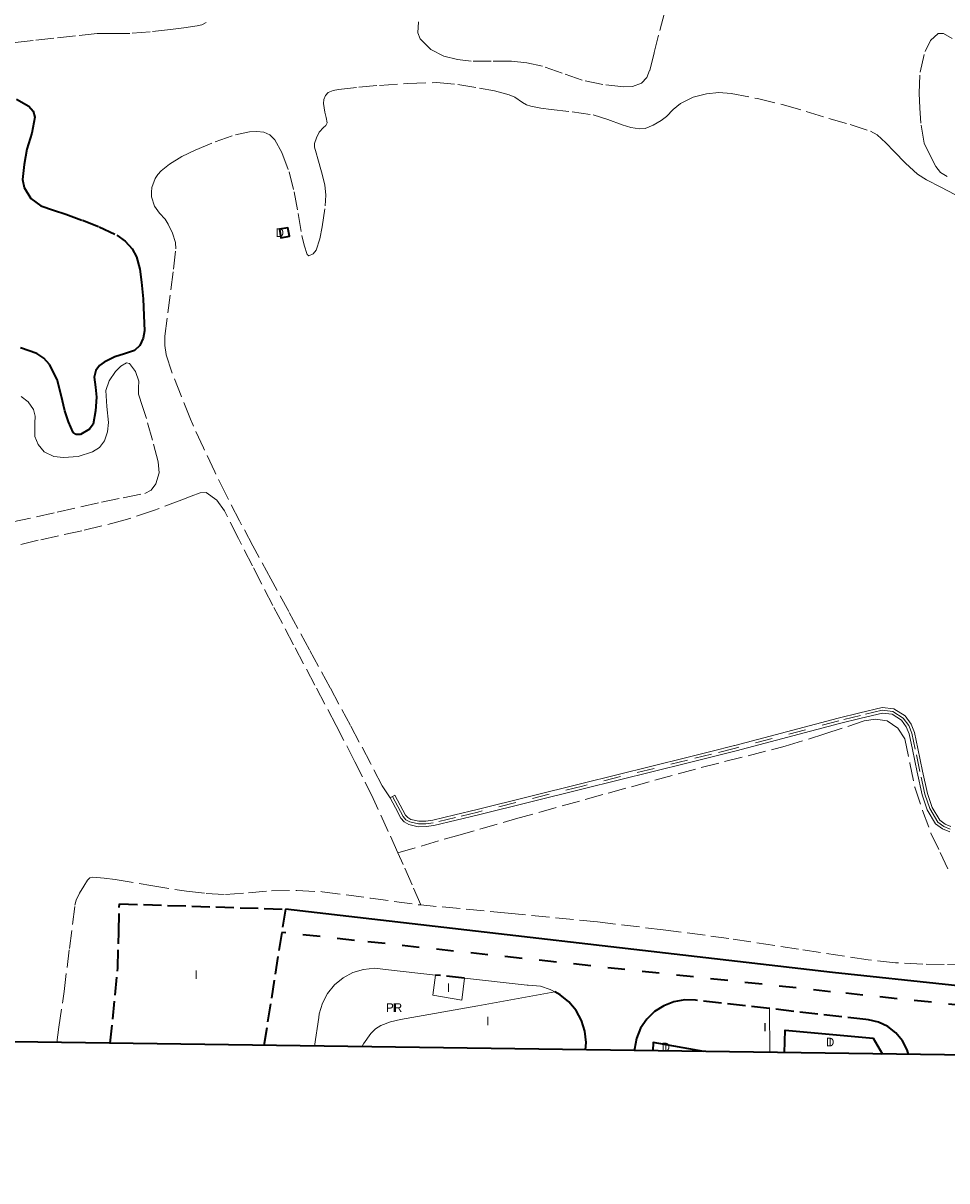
# Model space of a CAD drawing. Header units: metres. Extents: x 397317 to 400830, y 4588008 to 4590370.
# Tile 9 of 88: x 397915 to 398183, y 4588008 to 4588344. Entities that reach past the tile are written whole.
import ezdxf
from ezdxf.enums import TextEntityAlignment as Align

# ---------------------------------------------------------------- set-up
doc = ezdxf.new("R2010")
doc.units = ezdxf.units.M
doc.header["$MEASUREMENT"] = 0
doc.linetypes.add('bt5mv20_nopinta', pattern=[10, 5, -5])
doc.linetypes.add('bt5mv20_tlin1', pattern=[7, 5.25, -1.75])
for name, color, linetype, lineweight in [('COB01_LN', 7, 'Continuous', 15), ('EDI01_CN', 7, 'Continuous', 15), ('EDI01_LN', 7, 'Continuous', 15), ('ELU02_CN', 7, 'Continuous', 15), ('ELU02_LN', 7, 'Continuous', 15), ('ILL01_CN', 7, 'Continuous', 15), ('ILL01_LN', 7, 'Continuous', 15), ('PAR01_LN', 7, 'Continuous', 15), ('PAU01_LN', 7, 'Continuous', 15), ('VIA01_LN', 7, 'Continuous', 15), ('VIA04_LN', 7, 'Continuous', 15), ('VIA16_LN', 7, 'Continuous', 15), ('VIA19_LN', 7, 'Continuous', 15), ('VIR01_LN', 7, 'Continuous', 15)]:
    doc.layers.add(name, color=color, linetype=linetype, lineweight=lineweight)
doc.styles.add('034', font='txt')

msp = doc.modelspace()

# ---------------------------------------------------------------- linework, layer by layer
at = {"layer": 'COB01_LN', "color": 92, "linetype": 'bt5mv20_nopinta', "lineweight": 35}
for points in [[(397913.41, 4588322.3, 163.36), (397916.98, 4588320.21, 163.76), (397918.25, 4588318.77, 163.93), (397918.75, 4588317.08, 164.09), (397917.84, 4588312.4, 164.12), (397916.46, 4588307.71, 164.22), (397915.61, 4588303.31, 164.79), (397915.18, 4588298.9, 165.49), (397915.61, 4588296.6, 165.89), (397917.56, 4588293.46, 166.49), (397920.51, 4588291.34, 167.1), (397924.11, 4588290.08, 167.78), (397927.69, 4588288.93, 168.49), (397932.56, 4588287.12, 169.7), (397937.41, 4588285.24, 170.94), (397942.56, 4588282.77, 172.11), (397944.89, 4588281.05, 172.69), (397946.93, 4588278.81, 173.28), (397948.23, 4588276.51, 173.82), (397949.23, 4588272.89, 174.64), (397949.72, 4588269.14, 175.46), (397950.16, 4588264.29, 176.45), (397950.36, 4588259.44, 177.17), (397950.52, 4588255.06, 177.28), (397950.19, 4588252.87, 177.17), (397949.17, 4588250.72, 177.03), (397947.61, 4588249.31, 176.87)], [(397947.61, 4588249.31, 176.87), (397944.76, 4588248.39, 176.57), (397941.92, 4588247.43, 176.38), (397938.88, 4588245.89, 176.32), (397937.5, 4588244.92, 176.31), (397936.45, 4588243.55, 176.3), (397935.95, 4588241.61, 176.3), (397936.3, 4588238.67, 176.3), (397936.64, 4588235.72, 176.3), (397936.38, 4588231.82, 176.3), (397935.65, 4588227.93, 176.3), (397934.62, 4588226.43, 176.3), (397931.95, 4588224.96, 176.3), (397930.7, 4588224.91, 176.3), (397929.88, 4588225.53, 176.3), (397928.52, 4588228.57, 176.2), (397927.42, 4588231.78, 175.95), (397926.36, 4588236.36, 175.38), (397925.19, 4588240.93, 174.62), (397923, 4588245.29, 173.64), (397921.38, 4588247.08, 173.12), (397919.33, 4588248.45, 172.64), (397913.58, 4588250.4, 171.6)]]:
    msp.add_polyline3d(points, dxfattribs=at)
at = {"layer": 'EDI01_LN', "color": 1, "linetype": 'Continuous', "lineweight": 35}
for points in [[(397989.68, 4588284.52, 183.2), (397990.12, 4588282.06, 183.2), (397992.58, 4588282.5, 183.2), (397992.14, 4588284.96, 183.2), (397989.68, 4588284.52, 183.2)], [(398136.19, 4588045.48, 184.01), (398136.37, 4588052.05, 184.05), (398161.93, 4588049.74, 184.05), (398164.63, 4588045.08, 184.05)], [(398112.83, 4588045.8, 189.76), (398098.1, 4588048.47, 189.75), (398097.99, 4588046.01, 189.81)]]:
    msp.add_polyline3d(points, dxfattribs=at)
at = {"layer": 'ELU02_LN', "color": 3, "linetype": 'Continuous', "lineweight": 15}
msp.add_polyline3d([(398013.56, 4588047.19, 182.95), (398014.05, 4588048.05, 182.94), (398016.22, 4588051.09, 182.94), (398017.53, 4588052.36, 182.95), (398019.09, 4588053.37, 182.94), (398021.93, 4588054.47, 182.91), (398024.85, 4588055.14, 182.85), (398047.21, 4588059.13, 182.28), (398069.57, 4588063.11, 181.72), (398068.23, 4588063.82, 181.79), (398065.46, 4588064.77, 181.89), (398061.83, 4588065.08, 181.96), (398061.52, 4588065.08, 181.96), (398043.34, 4588067.08, 183.32), (398042.6, 4588060.71, 183.32), (398034.15, 4588062.2, 183.82), (398035, 4588068, 183.95), (398020.43, 4588069.6, 185.04), (398017.41, 4588069.98, 185.38), (398014.07, 4588069.65, 185.7), (398011, 4588068.73, 185.98), (398008.17, 4588067.23, 186.22), (398005.7, 4588065.19, 186.4), (398003.67, 4588062.7, 186.51), (398002.16, 4588059.86, 186.56), (398001.25, 4588056.77, 186.53), (398001.08, 4588055.68, 186.51), (397999.88, 4588047.38, 186.56)], dxfattribs=at)
at = {"layer": 'ILL01_LN', "color": 150, "linetype": 'bt5mv20_tlin1', "lineweight": 35}
for points in [[(397940.61, 4588048.21, 189.08), (397942.82, 4588070.08, 189), (397943.08, 4588080.6, 189), (397943.27, 4588088.71, 189), (397991.41, 4588087.14, 187.07), (397990.34, 4588080.36, 187.08), (397985.18, 4588047.59, 187.1)], [(398043.34, 4588067.08, 183.32), (398035, 4588068, 183.95)], [(398078.46, 4588046.28, 180.36), (398078.66, 4588048.48, 180.52), (398078.31, 4588051.73, 180.76), (398077.33, 4588054.85, 181.01), (398075.76, 4588057.72, 181.24), (398073.67, 4588060.23, 181.45), (398071.13, 4588062.29, 181.64), (398069.57, 4588063.11, 181.72)], [(398172.2, 4588044.97, 174.43), (398171.82, 4588046.33, 174.43), (398170.43, 4588048.97, 174.48), (398168.51, 4588051.25, 174.59), (398166.16, 4588053.08, 174.74), (398163.47, 4588054.36, 174.94), (398160.57, 4588055.04, 175.16), (398159.78, 4588055.12, 175.23), (398131.87, 4588058.28, 177.19), (398110.4, 4588060.71, 178.69), (398107.24, 4588060.81, 178.94), (398104.12, 4588060.28, 179.19), (398101.16, 4588059.13, 179.44), (398098.5, 4588057.42, 179.67), (398096.24, 4588055.2, 179.87), (398094.46, 4588052.57, 180.04), (398093.24, 4588049.64, 180.17), (398092.64, 4588046.53, 180.25), (398092.63, 4588046.09, 180.26)]]:
    msp.add_polyline3d(points, dxfattribs=at)
at = {"layer": 'PAR01_LN', "color": 3, "linetype": 'bt5mv20_tlin1', "lineweight": 15}
for points in [[(398101.4, 4588347.29, 162.59), (398099.69, 4588340.89, 163.78), (398098.39, 4588335.72, 164.69), (398097.08, 4588330.55, 165.55), (398096.27, 4588328.57, 165.81), (398094.68, 4588326.9, 165.95), (398092.14, 4588325.9, 166.06), (398089.57, 4588325.86, 166.11), (398083.51, 4588326.49, 166.12), (398077.47, 4588327.74, 166.11), (398071.73, 4588329.85, 166.08), (398066, 4588331.86, 166.03), (398061.5, 4588332.77, 165.94), (398056.96, 4588333.31, 165.87), (398051.15, 4588333.34, 165.86), (398045.34, 4588333.29, 165.86), (398041.36, 4588333.74, 165.86), (398037.42, 4588334.7, 165.86), (398033.65, 4588336.72, 165.75), (398030.54, 4588339.75, 165.4), (398029.86, 4588341.54, 165.17), (398030.05, 4588344.71, 164.81)], [(397968.44, 4588344.5, 165.42), (397967.15, 4588343.88, 165.49), (397965.78, 4588343.52, 165.55), (397961.95, 4588342.94, 165.57), (397958.11, 4588342.45, 165.55), (397952.21, 4588341.82, 165.59), (397946.31, 4588341.32, 165.64), (397941.57, 4588341.36, 165.76), (397936.83, 4588341.32, 165.87), (397930.55, 4588340.65, 165.78), (397924.28, 4588339.97, 165.44), (397918.27, 4588339.3, 164.96), (397912.26, 4588338.62, 164.47)], [(398175.7, 4588315.3, 166.35), (398175.47, 4588319.63, 166.24), (398175.23, 4588323.96, 166.12), (398175.51, 4588330.08, 165.55), (398176.97, 4588336.14, 164.74), (398178.53, 4588339.27, 164.36), (398180.78, 4588341.32, 164.08), (398182.31, 4588341.34, 164.03), (398184.86, 4588339.84, 164.02)], [(398023.19, 4588120.24, 184.91), (398021.79, 4588119.5, 184.91), (398019.53, 4588122.97, 185.12), (398016.14, 4588129.49, 185.15), (398010.28, 4588140.46, 185.19), (398004.39, 4588151.41, 185.21), (397998.4, 4588162.46, 184.65), (397992.41, 4588173.5, 183.85), (397987.21, 4588183.04, 183.43), (397982, 4588192.57, 183.01), (397978.13, 4588199.85, 182.69), (397974.37, 4588207.18, 182.36), (397970.97, 4588214.08, 182.05), (397967.66, 4588221.03, 181.75), (397964.54, 4588227.8, 181.68), (397963.86, 4588229.36, 181.7), (397961.16, 4588236.19, 181.54), (397958.46, 4588243.03, 181.38), (397956.83, 4588248.16, 181.28), (397956.42, 4588250.8, 181.25), (397956.45, 4588253.45, 181.22), (397957.3, 4588260.2, 181.23), (397958.21, 4588266.96, 181.26), (397958.94, 4588272.89, 181.2), (397959.59, 4588278.83, 181.1), (397959.51, 4588280.67, 181.06), (397958.64, 4588283.37, 180.96), (397957.41, 4588286.01, 180.83), (397956.53, 4588287.4, 180.71), (397954.88, 4588289.21, 180.45), (397953.45, 4588291.18, 180.22), (397952.62, 4588293.87, 180.09), (397952.54, 4588295.26, 180.04), (397952.7, 4588296.61, 179.97), (397953.64, 4588299.2, 179.69), (397954.41, 4588300.39, 179.53), (397955.42, 4588301.47, 179.41), (397957.78, 4588303.35, 179.29), (397961.42, 4588305.58, 179.23), (397965.26, 4588307.47, 179.11), (397971.06, 4588309.89, 178.58), (397976.95, 4588311.92, 178.12), (397981.04, 4588312.82, 178.02), (397983.13, 4588312.91, 177.99), (397985.18, 4588312.69, 177.97), (397986.93, 4588311.91, 177.95), (397988.31, 4588310.45, 177.98), (397990.37, 4588306.76, 178.21), (397992.54, 4588301.15, 178.62), (397993.99, 4588295.34, 179.03), (397995.1, 4588289.03, 179.42), (397996.17, 4588282.72, 179.79), (397996.82, 4588279.89, 179.84), (397997.7, 4588277.15, 179.69), (397998.2, 4588276.83, 179.58), (397999.43, 4588277.34, 179.33), (398000.34, 4588278.39, 179.13), (398001.43, 4588281.77, 178.96), (398002.05, 4588285.21, 178.76), (398002.95, 4588291.33, 178), (398003.14, 4588294.38, 177.61), (398002.85, 4588297.38, 177.25), (398001.92, 4588301.19, 176.84), (398000.86, 4588304.99, 176.47), (398000.35, 4588306.65, 176.43), (397999.87, 4588308.3, 176.41), (397999.84, 4588309.41, 176.29), (398000.42, 4588311.07, 175.99), (398001.23, 4588312.7, 175.58), (398002.49, 4588314.04, 174.92), (398003.13, 4588314.64, 174.56), (398003.49, 4588315.39, 174.29), (398003.26, 4588316.94, 173.97), (398002.84, 4588318.52, 173.75), (398002.48, 4588320.96, 173.53), (398002.53, 4588322.18, 173.42), (398003.03, 4588323.36, 173.29), (398003.81, 4588324.17, 173.15), (398005.24, 4588324.82, 172.91), (398006.8, 4588325.1, 172.71), (398012.73, 4588325.76, 172.13), (398018.68, 4588326.26, 171.57), (398026.95, 4588326.83, 170.81), (398035.22, 4588327.08, 170.08), (398041.46, 4588326.52, 169.68), (398047.69, 4588325.49, 169.64), (398052.04, 4588324.65, 169.84), (398056.32, 4588323.57, 170.18), (398057.94, 4588322.83, 170.34), (398060.19, 4588321.3, 170.58), (398061.35, 4588320.63, 170.7), (398062.6, 4588320.21, 170.82), (398065.53, 4588319.7, 171.13), (398068.47, 4588319.27, 171.37), (398074.61, 4588318.55, 171.12)], [(398074.61, 4588318.55, 171.12), (398080.73, 4588317.72, 170.56), (398084.93, 4588316.41, 170.29), (398089.09, 4588314.81, 170.03), (398091.62, 4588314.07, 169.91), (398094.16, 4588313.62, 169.81), (398095.77, 4588313.75, 169.76), (398098.13, 4588314.69, 169.69), (398100.43, 4588316.06, 169.62), (398101.94, 4588317.25, 169.54), (398103.87, 4588319.27, 169.4), (398106.02, 4588321.05, 169.29), (398109.69, 4588322.82, 169.26), (398113.56, 4588323.85, 169.29), (398117.15, 4588324.16, 169.34), (398120.73, 4588323.89, 169.39), (398128.34, 4588322.46, 169.51), (398135.89, 4588320.61, 169.64), (398142.51, 4588318.66, 169.74), (398149.1, 4588316.7, 169.65), (398155.21, 4588314.94, 168.93), (398161.15, 4588312.99, 167.99), (398163.07, 4588311.91, 167.73), (398165.59, 4588309.57, 167.35), (398168.02, 4588307.06, 167.09), (398171.33, 4588303.66, 166.94), (398174.79, 4588300.46, 166.86), (398177.37, 4588298.81, 166.83), (398181.51, 4588296.76, 166.79), (398185.6, 4588294.64, 166.71)], [(398183.42, 4588299.81, 166.09), (398181.5, 4588301, 166.38), (398180.12, 4588302.69, 166.5), (398178.4, 4588306.1, 166.5), (398176.68, 4588309.5, 166.5), (398175.7, 4588315.3, 166.35)], [(397912.36, 4588199.53, 180.96), (397925.24, 4588202.35, 180.38), (397938.08, 4588205.3, 179.75), (397944.34, 4588206.55, 179.76), (397950.61, 4588207.81, 179.75), (397952.48, 4588208.79, 179.63), (397953.86, 4588210.57, 179.5), (397954.79, 4588213.8, 179.36), (397954.51, 4588217.01, 179.25), (397952.89, 4588223.29, 179.13), (397951.12, 4588229.54, 179.02), (397949.97, 4588233.08, 178.96), (397948.83, 4588236.61, 178.83), (397948.85, 4588238.48, 178.7), (397948.95, 4588240.39, 178.56), (397947.94, 4588243.25, 178.29), (397946.22, 4588245.49, 178.12), (397945.29, 4588245.7, 178.12), (397943.64, 4588244.76, 178.12), (397942.16, 4588243.23, 178.12), (397940.29, 4588240.54, 178.12), (397939.29, 4588237.65, 178.12), (397939.62, 4588233.05, 178.12), (397940.12, 4588228.45, 178.12), (397939.85, 4588225.74, 178.12), (397938.98, 4588223.07, 178.12), (397937.49, 4588221.18, 178.12), (397935.44, 4588219.87, 178.12), (397931.27, 4588218.5, 178.12), (397927.09, 4588218.22, 178.13), (397924.26, 4588218.56, 178.13), (397921.48, 4588219.92, 178.13), (397919.73, 4588222, 178.04), (397918.78, 4588224.37, 177.84), (397918.7, 4588228.26, 177.41), (397918.82, 4588230.24, 177.18), (397918.38, 4588232.17, 176.98), (397916.82, 4588234.43, 176.78), (397914.79, 4588236, 176.61)], [(398024.06, 4588103.53, 185.49), (398021.27, 4588109.7, 185.66), (398016.88, 4588119.26, 185.83), (398011.59, 4588129.91, 186.08), (398006.17, 4588140.48, 186.23), (397999.96, 4588152.16, 185.47), (397993.77, 4588163.86, 184.44), (397987.8, 4588175.31, 183.83), (397981.85, 4588186.77, 183.22), (397977.8, 4588194.75, 182.77), (397973.75, 4588202.74, 182.33), (397971.54, 4588205.87, 182.19), (397968.43, 4588208.12, 182.11), (397966.74, 4588208.03, 182.11), (397964.04, 4588206.98, 182.06), (397961.34, 4588205.94, 182.03), (397953.2, 4588202.9, 182.24), (397944.97, 4588200.11, 182.5), (397932.4, 4588197, 182.74), (397919.73, 4588194.24, 182.98), (397907.74, 4588191.25, 183.54)], [(398024.06, 4588103.53, 185.49), (398041.1, 4588108.46, 183.38), (398058.17, 4588113.35, 181.49), (398085.09, 4588120.84, 179.54), (398112.05, 4588128.26, 177.93), (398136.44, 4588134.43, 176.46), (398147.9, 4588138, 175.74), (398159.29, 4588141.77, 175.15), (398162.61, 4588142.32, 175.12), (398165.96, 4588141.77, 175.13), (398169.07, 4588139.72, 175.09), (398171.06, 4588136.6, 175.04), (398172.58, 4588129.55, 174.94), (398173.96, 4588122.56, 174.83), (398176.23, 4588115.83, 174.71), (398178.68, 4588109.16, 174.58), (398181.34, 4588103.57, 173.82), (398184.01, 4588097.99, 173.05)], [(398030.66, 4588088.37, 184.69), (398028.15, 4588094.25, 185.07), (398025.61, 4588100.12, 185.4), (398024.06, 4588103.53, 185.49)], [(397925.1, 4588048.42, 193.89), (397925.74, 4588052.92, 193.96), (397927.21, 4588063.22, 194.03), (397928.78, 4588075.75, 193.52), (397930.35, 4588088.28, 192.34), (397930.71, 4588089.75, 192.16), (397931.68, 4588091.81, 191.86), (397932.93, 4588093.82, 191.58), (397934.04, 4588095.6, 191.46), (397934.72, 4588096.26, 191.39), (397935.54, 4588096.46, 191.26), (397938.8, 4588096.1, 190.61), (397942.05, 4588095.74, 189.96), (397952.39, 4588094, 189.71), (397962.76, 4588092.34, 189.44), (397968.39, 4588091.7, 189.29), (397974.02, 4588091.39, 189.07), (397980.71, 4588091.86, 188.61), (397987.4, 4588092.45, 188.02), (397994.73, 4588092.56, 187.34), (398002.06, 4588092.21, 186.67), (398016.06, 4588090.33, 185.7), (398030.04, 4588088.43, 184.75), (398030.66, 4588088.37, 184.69)], [(398188.75, 4588070.95, 172.31), (398182.52, 4588071.08, 172.78), (398176.29, 4588071.21, 173.25), (398168.38, 4588071.61, 173.91), (398160.5, 4588072.41, 174.57), (398140.29, 4588075.51, 175.78), (398120.08, 4588078.66, 176.9), (398101.05, 4588081.14, 178.22), (398082, 4588083.43, 179.7), (398056.02, 4588085.99, 182.22), (398030.66, 4588088.37, 184.69)]]:
    msp.add_polyline3d(points, dxfattribs=at)
at = {"layer": 'PAU01_LN', "color": 202, "linetype": 'Continuous', "lineweight": 15}
msp.add_polyline3d([(398131.87, 4588058.28, 177.19), (398131.9, 4588045.54, 176.87)], dxfattribs=at)
at = {"layer": 'VIA01_LN', "color": 6, "linetype": 'bt5mv20_nopinta', "lineweight": 35}
msp.add_polyline3d([(398308.4, 4588052.77, 170.43), (398306.67, 4588052.08, 170.51), (398304.93, 4588051.39, 170.58), (398301.54, 4588050.58, 170.64), (398298.88, 4588050.02, 170.69), (398294.22, 4588049.34, 170.74), (398287.76, 4588049.15, 170.84), (398283.83, 4588049.15, 170.93), (398281.09, 4588049.26, 171.02), (398218.59, 4588055.92, 172.06), (398149.57, 4588063.19, 175.58), (398011.42, 4588078.09, 185.57), (397990.34, 4588080.36, 187.08)], dxfattribs=at)
at = {"layer": 'VIA04_LN', "color": 1, "linetype": 'Continuous', "lineweight": 35}
msp.add_polyline3d([(398219.18, 4588061.44, 172.06), (398150.16, 4588068.71, 175.58), (397991.41, 4588087.14, 187.07)], dxfattribs=at)
at = {"layer": 'VIA16_LN', "color": 42, "linetype": 'bt5mv20_nopinta', "lineweight": 15}
msp.add_polyline3d([(398184.3, 4588110.39, 174.78), (398182.43, 4588111.16, 174.84), (398180.63, 4588112.43, 174.91), (398178.32, 4588116.33, 175.04), (398176.92, 4588120.55, 175.16), (398175.49, 4588127.07, 175.5), (398174.13, 4588133.62, 175.88), (398173.16, 4588138.23, 176.06), (398172.24, 4588140.46, 176.11), (398170.65, 4588142.63, 176.14), (398167.67, 4588144.52, 176.14), (398164.57, 4588144.87, 176.14), (398158.26, 4588143.38, 176.21), (398151.97, 4588141.79, 176.41), (398121.95, 4588133.85, 178.12), (398115, 4588132.13, 178.29), (398108.06, 4588130.42, 178.71), (398077.64, 4588122.89, 180.97), (398047.22, 4588115.34, 183.24), (398040.77, 4588113.77, 183.73), (398034.31, 4588112.22, 184.23), (398032.17, 4588111.89, 184.56), (398030.02, 4588111.87, 184.85), (398027.5, 4588112.46, 184.92), (398026.4, 4588113.09, 184.92), (398025.61, 4588114.01, 184.91), (398024.05, 4588116.94, 184.91), (398022.49, 4588119.87, 184.91)], dxfattribs=at)
at = {"layer": 'VIA19_LN', "color": 7, "linetype": 'Continuous', "lineweight": 15}
for points in [[(398184.49, 4588111.17, 174.78), (398182.82, 4588111.86, 174.84), (398181.23, 4588112.98, 174.91), (398179.04, 4588116.66, 175.04), (398177.69, 4588120.76, 175.16), (398176.27, 4588127.24, 175.5), (398174.91, 4588133.78, 175.88), (398173.92, 4588138.47, 176.06), (398172.94, 4588140.85, 176.11), (398171.2, 4588143.22, 176.14), (398167.95, 4588145.29, 176.14), (398164.52, 4588145.68, 176.14), (398158.07, 4588144.16, 176.21), (398151.77, 4588142.56, 176.41), (398121.76, 4588134.62, 178.12), (398121.74, 4588134.62, 178.12), (398114.81, 4588132.91, 178.29), (398107.87, 4588131.19, 178.71), (398077.44, 4588123.66, 180.97), (398047.03, 4588116.11, 183.24), (398040.58, 4588114.54, 183.73), (398034.16, 4588113, 184.23), (398032.11, 4588112.69, 184.56), (398030.11, 4588112.67, 184.85), (398027.79, 4588113.21, 184.92), (398026.91, 4588113.71, 184.92), (398026.27, 4588114.46, 184.91), (398024.75, 4588117.31, 184.91), (398023.19, 4588120.24, 184.91)], [(398184.12, 4588109.61, 174.78), (398182.05, 4588110.45, 174.84), (398180.03, 4588111.88, 174.91), (398177.59, 4588116, 175.04), (398176.15, 4588120.34, 175.16), (398174.71, 4588126.91, 175.5), (398173.35, 4588133.46, 175.88), (398172.39, 4588138, 176.06), (398171.54, 4588140.06, 176.11), (398170.1, 4588142.04, 176.14), (398167.4, 4588143.75, 176.14), (398164.62, 4588144.06, 176.14), (398158.45, 4588142.61, 176.21), (398152.17, 4588141.02, 176.41), (398122.14, 4588133.08, 178.12), (398115.19, 4588131.36, 178.29), (398108.25, 4588129.65, 178.71), (398077.83, 4588122.11, 180.97), (398047.41, 4588114.57, 183.24), (398040.95, 4588112.99, 183.73), (398034.46, 4588111.44, 184.23), (398032.24, 4588111.1, 184.56), (398029.93, 4588111.07, 184.85), (398027.2, 4588111.71, 184.92), (398025.88, 4588112.47, 184.92), (398024.95, 4588113.56, 184.91), (398023.35, 4588116.57, 184.91), (398021.79, 4588119.5, 184.91)]]:
    msp.add_polyline3d(points, dxfattribs=at)
at = {"layer": 'VIR01_LN', "color": 7, "linetype": 'Continuous', "lineweight": 35, "flags": 128}
msp.add_lwpolyline([(397350.28, 4590369.96), (400830.34, 4590321.33), (400798.6, 4588008.28), (397317.41, 4588056.91)], close=True, dxfattribs=at)

# ---------------------------------------------------------------- texts
at = {"layer": 'EDI01_CN', "color": 251, "linetype": 'Continuous', "lineweight": 0, "style": '034'}
for p in [(397989.8, 4588283.51), (398101.77, 4588047.13), (398149.44, 4588048.56)]:
    msp.add_text('D', height=2.5, dxfattribs=at).set_placement(p, align=Align.MIDDLE_CENTER)
at = {"layer": 'ELU02_CN', "color": 251, "linetype": 'Continuous', "lineweight": 0, "style": '034'}
msp.add_text('PR', height=2.5, dxfattribs=at).set_placement((398022.96, 4588058.58), align=Align.MIDDLE_CENTER)
at = {"layer": 'ILL01_CN', "color": 251, "linetype": 'Continuous', "lineweight": 0, "style": '034'}
for p in [(397965.52, 4588068.15), (398038.74, 4588064.35), (398022.96, 4588058.58), (398050.13, 4588054.69), (398130.54, 4588052.89), (398101.77, 4588047.13), (398149.44, 4588048.56)]:
    msp.add_text('I', height=2.5, dxfattribs=at).set_placement(p, align=Align.MIDDLE_CENTER)

doc.saveas('drawing.dxf')
